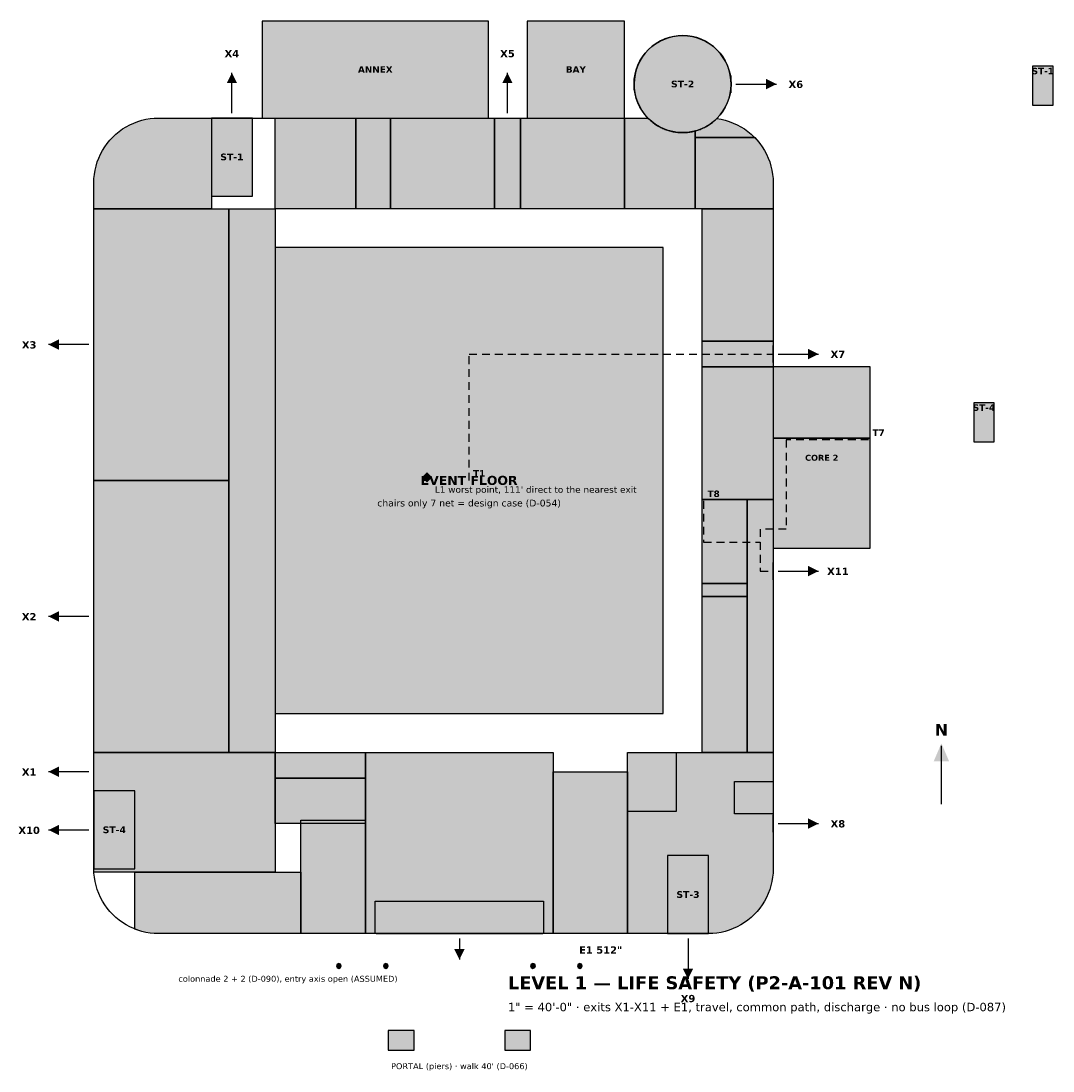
# Model space of a CAD drawing. Header units: feet. Extents: x -23 to 296, y -42 to 282.
import ezdxf
from ezdxf.enums import TextEntityAlignment as Align

# ---------------------------------------------------------------- set-up
doc = ezdxf.new("R2010")
doc.units = ezdxf.units.FT
doc.header["$MEASUREMENT"] = 0
for name, color, linetype in [('A-ANNEX', 7, 'Continuous'), ('A-ANNO-TEXT', 7, 'Continuous'), ('A-COLS', 7, 'Continuous'), ('A-EXIT', 7, 'Continuous'), ('A-EXIT-DISCH', 7, 'Continuous'), ('A-EXIT-TRAVEL', 7, 'Continuous'), ('A-PORTAL', 7, 'Continuous'), ('A-ROOM', 7, 'Continuous'), ('A-STAIR', 7, 'Continuous'), ('A-WALL-EXT', 7, 'Continuous')]:
    doc.layers.add(name, color=color, linetype=linetype)
doc.styles.add('KS-BOLD', font='DejaVuSans-Bold.ttf')
doc.styles.add('KS-REG', font='DejaVuSans.ttf')

msp = doc.modelspace()

# ---------------------------------------------------------------- hatches: boundary and pattern name
at = {"layer": 'A-ANNEX', "true_color": 0xc9ccd0}
for points in [[(122, 252), (122, 282), (52, 282), (52, 252), (122, 252)], [(164, 252), (164, 282), (134, 282), (134, 252), (164, 252)], [(240, 119.09), (240, 175.09), (210, 175.09), (210, 119.09), (240, 119.09)]]:
    msp.add_hatch(color=7, dxfattribs=at).paths.add_polyline_path(points)
at = {"layer": 'A-ANNO-TEXT', "true_color": 0xcc0000}
msp.add_hatch(color=7, dxfattribs=at).paths.add_polyline_path([(101.4, 141), (103, 142.6), (104.6, 141), (103, 139.4)])
at = {"layer": 'A-ANNO-TEXT', "true_color": 0x000000}
msp.add_hatch(color=7, dxfattribs=at).paths.add_polyline_path([(259.6, 53.2), (262, 58.8), (264.4, 53.2)])
at = {"layer": 'A-COLS', "true_color": 0x777777}
for points in [[(76.5, -10), (76.28, -9.47), (75.75, -9.25), (75.22, -9.47), (75, -10), (75.22, -10.53), (75.75, -10.75), (76.28, -10.53)], [(91, -10), (90.78, -9.47), (90.25, -9.25), (89.72, -9.47), (89.5, -10), (89.72, -10.53), (90.25, -10.75), (90.78, -10.53)], [(136.5, -10), (136.28, -9.47), (135.75, -9.25), (135.22, -9.47), (135, -10), (135.22, -10.53), (135.75, -10.75), (136.28, -10.53)], [(151, -10), (150.78, -9.47), (150.25, -9.25), (149.72, -9.47), (149.5, -10), (149.72, -10.53), (150.25, -10.75), (150.78, -10.53)]]:
    msp.add_hatch(color=7, dxfattribs=at).paths.add_polyline_path(points)
at = {"layer": 'A-EXIT-DISCH', "true_color": 0x1e7b34}
for points in [[(42.67, 266), (41.07, 262.8), (44.27, 262.8)], [(127.85, 266), (126.25, 262.8), (129.45, 262.8)], [(211, 262.5), (207.8, 264.1), (207.8, 260.9)], [(-14, 182), (-10.8, 180.4), (-10.8, 183.6)], [(224, 179.09), (220.8, 180.69), (220.8, 177.49)], [(224, 112), (220.8, 113.6), (220.8, 110.4)], [(-14, 98), (-10.8, 96.4), (-10.8, 99.6)], [(-14, 50), (-10.8, 48.4), (-10.8, 51.6)], [(-14, 32), (-10.8, 30.4), (-10.8, 33.6)], [(224, 34), (220.8, 35.6), (220.8, 32.4)], [(113, -8), (114.6, -4.8), (111.4, -4.8)], [(183.67, -14), (185.27, -10.8), (182.07, -10.8)]]:
    msp.add_hatch(color=7, dxfattribs=at).paths.add_polyline_path(points)
at = {"layer": 'A-PORTAL', "true_color": 0xcc0000}
for points in [[(99, -36), (99, -30), (91, -30), (91, -36), (99, -36)], [(135, -36), (135, -30), (127, -30), (127, -36), (135, -36)]]:
    msp.add_hatch(color=7, dxfattribs=at).paths.add_polyline_path(points)
at = {"layer": 'A-ROOM', "true_color": 0xb9b3a0}
for points in [[(296.5, 255.96), (296.5, 268), (290.17, 268), (290.17, 255.96), (296.5, 255.96)], [(278.33, 152), (278.33, 164.04), (272, 164.04), (272, 152), (278.33, 152)]]:
    msp.add_hatch(color=7, dxfattribs=at).paths.add_polyline_path(points)
at = {"layer": 'A-ROOM', "true_color": 0xe4e1d8}
for points in [[(0, 224), (0, 232), (0.04, 233.31), (0.17, 234.61), (0.38, 235.9), (0.68, 237.18), (1.06, 238.43), (1.52, 239.65), (2.06, 240.85), (2.68, 242), (3.37, 243.11), (4.13, 244.18), (4.96, 245.19), (5.86, 246.14), (6.81, 247.04), (7.82, 247.87), (8.89, 248.63), (10, 249.32), (11.15, 249.94), (12.35, 250.48), (13.57, 250.94), (14.82, 251.32), (16.1, 251.62), (17.39, 251.83), (18.69, 251.96), (20, 252), (36.33, 252), (36.33, 227.92), (36.33, 224), (0, 224)], [(56, 224), (56, 252), (81, 252), (81, 224), (56, 224)], [(81, 224), (81, 252), (91.71, 252), (91.71, 224), (81, 224)], [(91.71, 224), (91.71, 252), (123.85, 252), (123.85, 224), (91.71, 224)], [(131.85, 224), (131.85, 252), (163.99, 252), (163.99, 224), (131.85, 224)], [(185.92, 224), (163.99, 224), (163.99, 252), (171.29, 252), (171.39, 251.89), (171.66, 251.64), (171.93, 251.39), (172.2, 251.14), (172.48, 250.9), (172.77, 250.67), (173.06, 250.45), (173.36, 250.24), (173.67, 250.03), (173.98, 249.83), (174.29, 249.63), (174.61, 249.45), (174.93, 249.27), (175.26, 249.1), (175.59, 248.94), (175.92, 248.79), (176.26, 248.64), (176.6, 248.51), (176.95, 248.38), (177.29, 248.26), (177.65, 248.15), (178, 248.04), (178.36, 247.95), (178.71, 247.86), (179.07, 247.79), (179.44, 247.72), (179.8, 247.66), (180.16, 247.61), (180.53, 247.57), (180.9, 247.54), (181.26, 247.52), (181.63, 247.5), (182, 247.5), (182.37, 247.5), (182.74, 247.52), (183.1, 247.54), (183.47, 247.57), (183.84, 247.61), (184.2, 247.66), (184.56, 247.72), (184.93, 247.79), (185.29, 247.86), (185.64, 247.95), (185.92, 248.02), (185.92, 224)], [(185.92, 248.02), (186, 248.04), (186.35, 248.15), (186.71, 248.26), (187.05, 248.38), (187.4, 248.51), (187.74, 248.64), (188.08, 248.79), (188.41, 248.94), (188.74, 249.1), (189.07, 249.27), (189.39, 249.45), (189.71, 249.63), (190.02, 249.83), (190.33, 250.03), (190.64, 250.24), (190.94, 250.45), (191.23, 250.67), (191.52, 250.9), (191.8, 251.14), (192.07, 251.39), (192.34, 251.64), (192.55, 251.84), (192.61, 251.83), (193.9, 251.62), (195.18, 251.32), (196.43, 250.94), (197.65, 250.48), (198.85, 249.94), (200, 249.32), (201.11, 248.63), (202.18, 247.87), (203.19, 247.04), (204.14, 246.14), (204.28, 246), (185.92, 246), (185.92, 248.02)], [(185.92, 224), (185.92, 246), (204.28, 246), (205.04, 245.19), (205.87, 244.18), (206.63, 243.11), (207.32, 242), (207.94, 240.85), (208.48, 239.65), (208.94, 238.43), (209.32, 237.18), (209.62, 235.9), (209.83, 234.61), (209.96, 233.31), (210, 232), (210, 224), (185.92, 224)], [(41.75, 140), (0, 140), (0, 224), (41.75, 224), (41.75, 140)], [(188, 183.09), (188, 224), (210, 224), (210, 183.09), (188, 183.09)], [(188, 134.18), (188, 175.09), (210, 175.09), (210, 134.18), (188, 134.18)], [(240, 153.09), (240, 175.09), (210, 175.09), (210, 153.09), (240, 153.09)], [(240, 119.09), (240, 153.09), (210, 153.09), (210, 119.09), (240, 119.09)], [(41.75, 56), (0, 56), (0, 140), (41.75, 140), (41.75, 56)], [(188, 134.18), (202, 134.18), (202, 108.18), (188, 108.18), (188, 134.18)], [(188, 108.18), (202, 108.18), (202, 104.18), (188, 104.18), (188, 108.18)], [(188, 104.18), (202, 104.18), (202, 56), (188, 56), (188, 104.18)], [(165, 56), (180, 56), (180, 37.67), (165, 37.67), (165, 56)], [(165, 50), (165, 0), (142, 0), (142, 50), (165, 50)], [(198, 37), (198, 47), (210, 47), (210, 37), (198, 37)], [(84, 35), (84, 0), (64, 0), (64, 35), (84, 35)], [(64, 19), (64, 0), (20, 0), (18.69, 0.04), (17.39, 0.17), (16.1, 0.38), (14.82, 0.68), (13.57, 1.06), (12.67, 1.4), (12.67, 19), (64, 19)], [(139, 10), (139, 0), (87, 0), (87, 10), (139, 10)]]:
    msp.add_hatch(color=7, dxfattribs=at).paths.add_polyline_path(points)
at = {"layer": 'A-ROOM', "true_color": 0xf3f1ec}
for points in [[(123.85, 224), (123.85, 252), (131.85, 252), (131.85, 224), (123.85, 224)], [(41.75, 224), (56, 224), (56, 56), (41.75, 56), (41.75, 224)], [(188, 175.09), (188, 183.09), (210, 183.09), (210, 175.09), (188, 175.09)], [(202, 56), (202, 134.18), (210, 134.18), (210, 56), (202, 56)], [(56, 19), (0.03, 19), (0, 20), (12.67, 20), (12.67, 44.08), (0, 44.08), (0, 56), (56, 56), (56, 19)], [(56, 56), (84, 56), (84, 48), (56, 48), (56, 56)], [(142, 56), (142, 0), (84, 0), (84, 56), (142, 56)], [(209.96, 18.69), (209.83, 17.39), (209.62, 16.1), (209.32, 14.82), (208.94, 13.57), (208.48, 12.35), (207.94, 11.15), (207.32, 10), (206.63, 8.89), (205.87, 7.82), (205.04, 6.81), (204.14, 5.86), (203.19, 4.96), (202.18, 4.13), (201.11, 3.37), (200, 2.68), (198.85, 2.06), (197.65, 1.52), (196.43, 1.06), (195.18, 0.68), (193.9, 0.38), (192.61, 0.17), (191.31, 0.04), (190, 0), (190, 24.08), (177.33, 24.08), (177.33, 0), (165, 0), (165, 56), (210, 56), (210, 20), (209.96, 18.69)], [(56, 48), (84, 48), (84, 34), (56, 34), (56, 48)]]:
    msp.add_hatch(color=7, dxfattribs=at).paths.add_polyline_path(points)
at = {"layer": 'A-ROOM', "true_color": 0xf1e6cc}
msp.add_hatch(color=7, dxfattribs=at).paths.add_polyline_path([(176, 68), (176, 212), (56, 212), (56, 68), (176, 68)])
at = {"layer": 'A-STAIR', "true_color": 0xb9b3a0}
h = msp.add_hatch(color=7, dxfattribs=at)
edge = h.paths.add_edge_path()
edge.add_arc((182, 262.5), 15, 0, 360)
for points in [[(49, 227.92), (49, 252), (36.33, 252), (36.33, 227.92), (49, 227.92)], [(12.67, 20), (12.67, 44.08), (0, 44.08), (0, 20), (12.67, 20)], [(190, 0), (190, 24.08), (177.33, 24.08), (177.33, 0), (190, 0)]]:
    msp.add_hatch(color=7, dxfattribs=at).paths.add_polyline_path(points)

# ---------------------------------------------------------------- linework, layer by layer
at = {"layer": 'A-ANNEX'}
for points in [[(122, 252), (122, 282), (52, 282), (52, 252), (122, 252)], [(164, 252), (164, 282), (134, 282), (134, 252), (164, 252)], [(240, 119.09), (240, 175.09), (210, 175.09), (210, 119.09), (240, 119.09)]]:
    msp.add_lwpolyline(points, close=True, dxfattribs=at)
at = {"layer": 'A-ANNO-TEXT'}
msp.add_line((262, 40), (262, 58), dxfattribs=at)
at = {"layer": 'A-COLS'}
for points in [[(76.5, -10), (76.28, -9.47), (75.75, -9.25), (75.22, -9.47), (75, -10), (75.22, -10.53), (75.75, -10.75), (76.28, -10.53)], [(91, -10), (90.78, -9.47), (90.25, -9.25), (89.72, -9.47), (89.5, -10), (89.72, -10.53), (90.25, -10.75), (90.78, -10.53)], [(136.5, -10), (136.28, -9.47), (135.75, -9.25), (135.22, -9.47), (135, -10), (135.22, -10.53), (135.75, -10.75), (136.28, -10.53)], [(151, -10), (150.78, -9.47), (150.25, -9.25), (149.72, -9.47), (149.5, -10), (149.72, -10.53), (150.25, -10.75), (150.78, -10.53)]]:
    msp.add_lwpolyline(points, close=True, dxfattribs=at)
at = {"layer": 'A-EXIT'}
for p, q in [((197, 259.83), (197, 265.17)), ((40, 252), (45.33, 252)), ((125.18, 252), (130.52, 252)), ((0, 179.33), (0, 184.67)), ((210, 176.42), (210, 181.76)), ((210, 109.33), (210, 114.67)), ((0, 95.33), (0, 100.67)), ((0, 47.33), (0, 52.67)), ((210, 31.33), (210, 36.67)), ((0, 29.33), (0, 34.67)), ((87.25, 0), (138.75, 0)), ((181, 0), (186.33, 0))]:
    msp.add_line(p, q, dxfattribs=at)
at = {"layer": 'A-EXIT-DISCH'}
for p, q in [((42.67, 253.5), (42.67, 266)), ((127.85, 253.5), (127.85, 266)), ((198.5, 262.5), (211, 262.5)), ((-1.5, 182), (-14, 182)), ((211.5, 179.09), (224, 179.09)), ((211.5, 112), (224, 112)), ((-1.5, 98), (-14, 98)), ((-1.5, 50), (-14, 50)), ((211.5, 34), (224, 34)), ((-1.5, 32), (-14, 32)), ((113, -1.5), (113, -8)), ((183.67, -1.5), (183.67, -14))]:
    msp.add_line(p, q, dxfattribs=at)
at = {"layer": 'A-EXIT-TRAVEL'}
for p, q in [((116, 179.09), (118.4, 179.09)), ((120, 179.09), (122.4, 179.09)), ((124, 179.09), (126.4, 179.09)), ((128, 179.09), (130.4, 179.09)), ((132, 179.09), (134.4, 179.09)), ((136, 179.09), (138.4, 179.09)), ((140, 179.09), (142.4, 179.09)), ((144, 179.09), (146.4, 179.09)), ((148, 179.09), (150.4, 179.09)), ((152, 179.09), (154.4, 179.09)), ((156, 179.09), (158.4, 179.09)), ((160, 179.09), (162.4, 179.09)), ((164, 179.09), (166.4, 179.09)), ((168, 179.09), (170.4, 179.09)), ((172, 179.09), (174.4, 179.09)), ((176, 179.09), (178.4, 179.09)), ((180, 179.09), (182.4, 179.09)), ((184, 179.09), (186.4, 179.09)), ((188, 179.09), (190.4, 179.09)), ((192, 179.09), (194.4, 179.09)), ((196, 179.09), (198.4, 179.09)), ((200, 179.09), (202.4, 179.09)), ((204, 179.09), (206.4, 179.09)), ((208, 179.09), (210, 179.09)), ((116, 176), (116, 178.4)), ((116, 172), (116, 174.4)), ((116, 168), (116, 170.4)), ((116, 164), (116, 166.4)), ((116, 160), (116, 162.4)), ((116, 156), (116, 158.4)), ((116, 152), (116, 154.4)), ((215.5, 152.6), (214, 152.6)), ((214, 152.6), (214, 150.2)), ((219.5, 152.6), (217.1, 152.6)), ((223.5, 152.6), (221.1, 152.6)), ((227.5, 152.6), (225.1, 152.6)), ((231.5, 152.6), (229.1, 152.6)), ((235.5, 152.6), (233.1, 152.6)), ((239.5, 152.6), (237.1, 152.6)), ((116, 148), (116, 150.4)), ((116, 144), (116, 146.4)), ((214, 148.6), (214, 146.2)), ((214, 144.6), (214, 142.2)), ((116, 140), (116, 142.4)), ((214, 140.6), (214, 138.2)), ((214, 136.6), (214, 134.2)), ((188.5, 133.7), (188.5, 131.3)), ((214, 132.6), (214, 130.2)), ((188.5, 129.7), (188.5, 127.3)), ((214, 128.6), (214, 126.2)), ((188.5, 125.7), (188.5, 123.3)), ((206, 125), (206, 122.6)), ((210, 125), (207.6, 125)), ((214, 125), (211.6, 125)), ((188.5, 121.7), (188.5, 121)), ((188.5, 121), (190.9, 121)), ((192.5, 121), (194.9, 121)), ((196.5, 121), (198.9, 121)), ((200.5, 121), (202.9, 121)), ((204.5, 121), (206, 121)), ((206, 121), (206, 118.6)), ((206, 121), (206, 118.6)), ((206, 117), (206, 114.6)), ((206, 117), (206, 114.6)), ((206, 113), (206, 112)), ((206, 113), (206, 112)), ((206, 112), (208.4, 112)), ((206, 112), (208.4, 112))]:
    msp.add_line(p, q, dxfattribs=at)
at = {"layer": 'A-PORTAL'}
for points in [[(99, -36), (99, -30), (91, -30), (91, -36), (99, -36)], [(135, -36), (135, -30), (127, -30), (127, -36), (135, -36)]]:
    msp.add_lwpolyline(points, close=True, dxfattribs=at)
at = {"layer": 'A-ROOM'}
for points in [[(296.5, 255.96), (296.5, 268), (290.17, 268), (290.17, 255.96), (296.5, 255.96)], [(0, 224), (0, 232), (0.04, 233.31), (0.17, 234.61), (0.38, 235.9), (0.68, 237.18), (1.06, 238.43), (1.52, 239.65), (2.06, 240.85), (2.68, 242), (3.37, 243.11), (4.13, 244.18), (4.96, 245.19), (5.86, 246.14), (6.81, 247.04), (7.82, 247.87), (8.89, 248.63), (10, 249.32), (11.15, 249.94), (12.35, 250.48), (13.57, 250.94), (14.82, 251.32), (16.1, 251.62), (17.39, 251.83), (18.69, 251.96), (20, 252), (36.33, 252), (36.33, 227.92), (36.33, 224), (0, 224)], [(56, 224), (56, 252), (81, 252), (81, 224), (56, 224)], [(81, 224), (81, 252), (91.71, 252), (91.71, 224), (81, 224)], [(91.71, 224), (91.71, 252), (123.85, 252), (123.85, 224), (91.71, 224)], [(123.85, 224), (123.85, 252), (131.85, 252), (131.85, 224), (123.85, 224)], [(131.85, 224), (131.85, 252), (163.99, 252), (163.99, 224), (131.85, 224)], [(185.92, 224), (163.99, 224), (163.99, 252), (171.29, 252), (171.39, 251.89), (171.66, 251.64), (171.93, 251.39), (172.2, 251.14), (172.48, 250.9), (172.77, 250.67), (173.06, 250.45), (173.36, 250.24), (173.67, 250.03), (173.98, 249.83), (174.29, 249.63), (174.61, 249.45), (174.93, 249.27), (175.26, 249.1), (175.59, 248.94), (175.92, 248.79), (176.26, 248.64), (176.6, 248.51), (176.95, 248.38), (177.29, 248.26), (177.65, 248.15), (178, 248.04), (178.36, 247.95), (178.71, 247.86), (179.07, 247.79), (179.44, 247.72), (179.8, 247.66), (180.16, 247.61), (180.53, 247.57), (180.9, 247.54), (181.26, 247.52), (181.63, 247.5), (182, 247.5), (182.37, 247.5), (182.74, 247.52), (183.1, 247.54), (183.47, 247.57), (183.84, 247.61), (184.2, 247.66), (184.56, 247.72), (184.93, 247.79), (185.29, 247.86), (185.64, 247.95), (185.92, 248.02), (185.92, 224)], [(185.92, 248.02), (186, 248.04), (186.35, 248.15), (186.71, 248.26), (187.05, 248.38), (187.4, 248.51), (187.74, 248.64), (188.08, 248.79), (188.41, 248.94), (188.74, 249.1), (189.07, 249.27), (189.39, 249.45), (189.71, 249.63), (190.02, 249.83), (190.33, 250.03), (190.64, 250.24), (190.94, 250.45), (191.23, 250.67), (191.52, 250.9), (191.8, 251.14), (192.07, 251.39), (192.34, 251.64), (192.55, 251.84), (192.61, 251.83), (193.9, 251.62), (195.18, 251.32), (196.43, 250.94), (197.65, 250.48), (198.85, 249.94), (200, 249.32), (201.11, 248.63), (202.18, 247.87), (203.19, 247.04), (204.14, 246.14), (204.28, 246), (185.92, 246), (185.92, 248.02)], [(185.92, 224), (185.92, 246), (204.28, 246), (205.04, 245.19), (205.87, 244.18), (206.63, 243.11), (207.32, 242), (207.94, 240.85), (208.48, 239.65), (208.94, 238.43), (209.32, 237.18), (209.62, 235.9), (209.83, 234.61), (209.96, 233.31), (210, 232), (210, 224), (185.92, 224)], [(41.75, 140), (0, 140), (0, 224), (41.75, 224), (41.75, 140)], [(41.75, 224), (56, 224), (56, 56), (41.75, 56), (41.75, 224)], [(188, 183.09), (188, 224), (210, 224), (210, 183.09), (188, 183.09)], [(176, 68), (176, 212), (56, 212), (56, 68), (176, 68)], [(188, 175.09), (188, 183.09), (210, 183.09), (210, 175.09), (188, 175.09)], [(188, 134.18), (188, 175.09), (210, 175.09), (210, 134.18), (188, 134.18)], [(240, 153.09), (240, 175.09), (210, 175.09), (210, 153.09), (240, 153.09)], [(278.33, 152), (278.33, 164.04), (272, 164.04), (272, 152), (278.33, 152)], [(240, 119.09), (240, 153.09), (210, 153.09), (210, 119.09), (240, 119.09)], [(41.75, 56), (0, 56), (0, 140), (41.75, 140), (41.75, 56)], [(188, 134.18), (202, 134.18), (202, 108.18), (188, 108.18), (188, 134.18)], [(202, 56), (202, 134.18), (210, 134.18), (210, 56), (202, 56)], [(188, 108.18), (202, 108.18), (202, 104.18), (188, 104.18), (188, 108.18)], [(188, 104.18), (202, 104.18), (202, 56), (188, 56), (188, 104.18)], [(56, 19), (0.03, 19), (0, 20), (12.67, 20), (12.67, 44.08), (0, 44.08), (0, 56), (56, 56), (56, 19)], [(56, 56), (84, 56), (84, 48), (56, 48), (56, 56)], [(142, 56), (142, 0), (84, 0), (84, 56), (142, 56)], [(209.96, 18.69), (209.83, 17.39), (209.62, 16.1), (209.32, 14.82), (208.94, 13.57), (208.48, 12.35), (207.94, 11.15), (207.32, 10), (206.63, 8.89), (205.87, 7.82), (205.04, 6.81), (204.14, 5.86), (203.19, 4.96), (202.18, 4.13), (201.11, 3.37), (200, 2.68), (198.85, 2.06), (197.65, 1.52), (196.43, 1.06), (195.18, 0.68), (193.9, 0.38), (192.61, 0.17), (191.31, 0.04), (190, 0), (190, 24.08), (177.33, 24.08), (177.33, 0), (165, 0), (165, 56), (210, 56), (210, 20), (209.96, 18.69)], [(165, 56), (180, 56), (180, 37.67), (165, 37.67), (165, 56)], [(165, 50), (165, 0), (142, 0), (142, 50), (165, 50)], [(56, 48), (84, 48), (84, 34), (56, 34), (56, 48)], [(198, 37), (198, 47), (210, 47), (210, 37), (198, 37)], [(84, 35), (84, 0), (64, 0), (64, 35), (84, 35)], [(64, 19), (64, 0), (20, 0), (18.69, 0.04), (17.39, 0.17), (16.1, 0.38), (14.82, 0.68), (13.57, 1.06), (12.67, 1.4), (12.67, 19), (64, 19)], [(139, 10), (139, 0), (87, 0), (87, 10), (139, 10)]]:
    msp.add_lwpolyline(points, close=True, dxfattribs=at)
at = {"layer": 'A-STAIR'}
for points in [[(49, 227.92), (49, 252), (36.33, 252), (36.33, 227.92), (49, 227.92)], [(12.67, 20), (12.67, 44.08), (0, 44.08), (0, 20), (12.67, 20)], [(190, 0), (190, 24.08), (177.33, 24.08), (177.33, 0), (190, 0)]]:
    msp.add_lwpolyline(points, close=True, dxfattribs=at)
msp.add_circle((182, 262.5), 15, dxfattribs=at)
at = {"layer": 'A-WALL-EXT'}
for p, q in [((10, 249.32), (11.15, 249.94)), ((11.15, 249.94), (12.35, 250.48)), ((12.35, 250.48), (13.57, 250.94)), ((13.57, 250.94), (14.82, 251.32)), ((14.82, 251.32), (16.1, 251.62)), ((16.1, 251.62), (17.39, 251.83)), ((17.39, 251.83), (18.69, 251.96)), ((18.69, 251.96), (20, 252)), ((20, 252), (171.29, 252)), ((192.61, 251.83), (193.9, 251.62)), ((193.9, 251.62), (195.18, 251.32)), ((195.18, 251.32), (196.43, 250.94)), ((196.43, 250.94), (197.65, 250.48)), ((197.65, 250.48), (198.85, 249.94)), ((198.85, 249.94), (200, 249.32)), ((5.86, 246.14), (6.81, 247.04)), ((6.81, 247.04), (7.82, 247.87)), ((7.82, 247.87), (8.89, 248.63)), ((8.89, 248.63), (10, 249.32)), ((200, 249.32), (201.11, 248.63)), ((201.11, 248.63), (202.18, 247.87)), ((202.18, 247.87), (203.19, 247.04)), ((203.19, 247.04), (204.14, 246.14)), ((3.37, 243.11), (4.13, 244.18)), ((4.13, 244.18), (4.96, 245.19)), ((4.96, 245.19), (5.86, 246.14)), ((204.14, 246.14), (205.04, 245.19)), ((205.04, 245.19), (205.87, 244.18)), ((205.87, 244.18), (206.63, 243.11)), ((1.52, 239.65), (2.06, 240.85)), ((2.06, 240.85), (2.68, 242)), ((2.68, 242), (3.37, 243.11)), ((206.63, 243.11), (207.32, 242)), ((207.32, 242), (207.94, 240.85)), ((207.94, 240.85), (208.48, 239.65)), ((0.38, 235.9), (0.68, 237.18)), ((0.68, 237.18), (1.06, 238.43)), ((1.06, 238.43), (1.52, 239.65)), ((208.48, 239.65), (208.94, 238.43)), ((208.94, 238.43), (209.32, 237.18)), ((209.32, 237.18), (209.62, 235.9)), ((0.04, 233.31), (0.17, 234.61)), ((0.17, 234.61), (0.38, 235.9)), ((209.62, 235.9), (209.83, 234.61)), ((209.83, 234.61), (209.96, 233.31)), ((0, 232), (0.04, 233.31)), ((0, 20), (0, 232)), ((209.96, 233.31), (210, 232)), ((210, 232), (210, 20)), ((0.04, 18.69), (0, 20)), ((210, 20), (209.96, 18.69)), ((0.17, 17.39), (0.04, 18.69)), ((0.38, 16.1), (0.17, 17.39)), ((209.83, 17.39), (209.62, 16.1)), ((209.96, 18.69), (209.83, 17.39)), ((0.68, 14.82), (0.38, 16.1)), ((1.06, 13.57), (0.68, 14.82)), ((1.52, 12.35), (1.06, 13.57)), ((208.94, 13.57), (208.48, 12.35)), ((209.32, 14.82), (208.94, 13.57)), ((209.62, 16.1), (209.32, 14.82)), ((2.06, 11.15), (1.52, 12.35)), ((2.68, 10), (2.06, 11.15)), ((3.37, 8.89), (2.68, 10)), ((207.32, 10), (206.63, 8.89)), ((207.94, 11.15), (207.32, 10)), ((208.48, 12.35), (207.94, 11.15)), ((4.13, 7.82), (3.37, 8.89)), ((4.96, 6.81), (4.13, 7.82)), ((5.86, 5.86), (4.96, 6.81)), ((205.04, 6.81), (204.14, 5.86)), ((205.87, 7.82), (205.04, 6.81)), ((206.63, 8.89), (205.87, 7.82)), ((6.81, 4.96), (5.86, 5.86)), ((7.82, 4.13), (6.81, 4.96)), ((8.89, 3.37), (7.82, 4.13)), ((10, 2.68), (8.89, 3.37)), ((201.11, 3.37), (200, 2.68)), ((202.18, 4.13), (201.11, 3.37)), ((203.19, 4.96), (202.18, 4.13)), ((204.14, 5.86), (203.19, 4.96)), ((11.15, 2.06), (10, 2.68)), ((12.35, 1.52), (11.15, 2.06)), ((13.57, 1.06), (12.35, 1.52)), ((14.82, 0.68), (13.57, 1.06)), ((16.1, 0.38), (14.82, 0.68)), ((17.39, 0.17), (16.1, 0.38)), ((18.69, 0.04), (17.39, 0.17)), ((20, 0), (18.69, 0.04)), ((190, 0), (20, 0)), ((191.31, 0.04), (190, 0)), ((192.61, 0.17), (191.31, 0.04)), ((193.9, 0.38), (192.61, 0.17)), ((195.18, 0.68), (193.9, 0.38)), ((196.43, 1.06), (195.18, 0.68)), ((197.65, 1.52), (196.43, 1.06)), ((198.85, 2.06), (197.65, 1.52)), ((200, 2.68), (198.85, 2.06))]:
    msp.add_line(p, q, dxfattribs=at)
msp.add_arc((182, 262.5), 15, -45.3185, -135.5689, dxfattribs=at)

# ---------------------------------------------------------------- texts
at = {"layer": 'A-ANNO-TEXT'}
for s, height, style, p in [('ANNEX', 2, 'KS-BOLD', (87, 266.03)), ('BAY', 2, 'KS-BOLD', (149, 266.03)), ('ST-1', 2, 'KS-BOLD', (293.33, 265.53)), ('ST-2', 2.08, 'KS-BOLD', (182, 261.49)), ('ST-1', 2.08, 'KS-BOLD', (42.67, 238.95)), ('ST-4', 2, 'KS-BOLD', (275.15, 161.53)), ('CORE 2', 1.84, 'KS-BOLD', (225, 146.11)), ('EVENT FLOOR', 2.8, 'KS-BOLD', (116, 138.64)), ('chairs only 7 net = design case (D-054)', 2.08, 'KS-REG', (116, 131.99)), ('N', 3.6, 'KS-BOLD', (262, 61.2)), ('ST-4', 2.08, 'KS-BOLD', (6.33, 31.03)), ('ST-3', 2.08, 'KS-BOLD', (183.67, 11.03)), ('colonnade 2 + 2 (D-090), entry axis open (ASSUMED)', 1.84, 'KS-REG', (60, -14.89)), ("PORTAL (piers) · walk 40' (D-066)", 1.84, 'KS-REG', (113, -41.89))]:
    msp.add_text(s, height=height, dxfattribs=dict(at, style=style)).set_placement(p, align=Align.CENTER)
for s, height, style, p in [('T7', 2, 'KS-BOLD', (240.7, 153.8)), ('T1', 2, 'KS-BOLD', (117.2, 141.2)), ("L1 worst point, 111' direct to the nearest exit", 2, 'KS-REG', (105.4, 136.2)), ('T8', 2, 'KS-BOLD', (189.7, 134.9)), ('LEVEL 1 — LIFE SAFETY (P2-A-101 REV N)', 4, 'KS-BOLD', (128, -17.2)), ('1" = 40\'-0" · exits X1-X11 + E1, travel, common path, discharge · no bus loop (D-087)', 2.6, 'KS-REG', (128, -24))]:
    msp.add_text(s, height=height, dxfattribs=dict(at, style=style)).set_placement(p)
at = {"layer": 'A-EXIT', "style": 'KS-BOLD'}
for s, p in [('X4', (42.67, 270.8)), ('X5', (127.85, 270.8)), ('X6', (217, 261.3)), ('X3', (-20, 180.8)), ('X7', (230, 177.89)), ('X11', (230, 110.8)), ('X2', (-20, 96.8)), ('X1', (-20, 48.8)), ('X10', (-20, 30.8)), ('X8', (230, 32.8)), ('X9', (183.67, -21.2))]:
    msp.add_text(s, height=2.24, dxfattribs=at).set_placement(p, align=Align.CENTER)
msp.add_text('E1 512"', height=2.24, dxfattribs=at).set_placement((150, -6.2))

doc.saveas('drawing.dxf')
